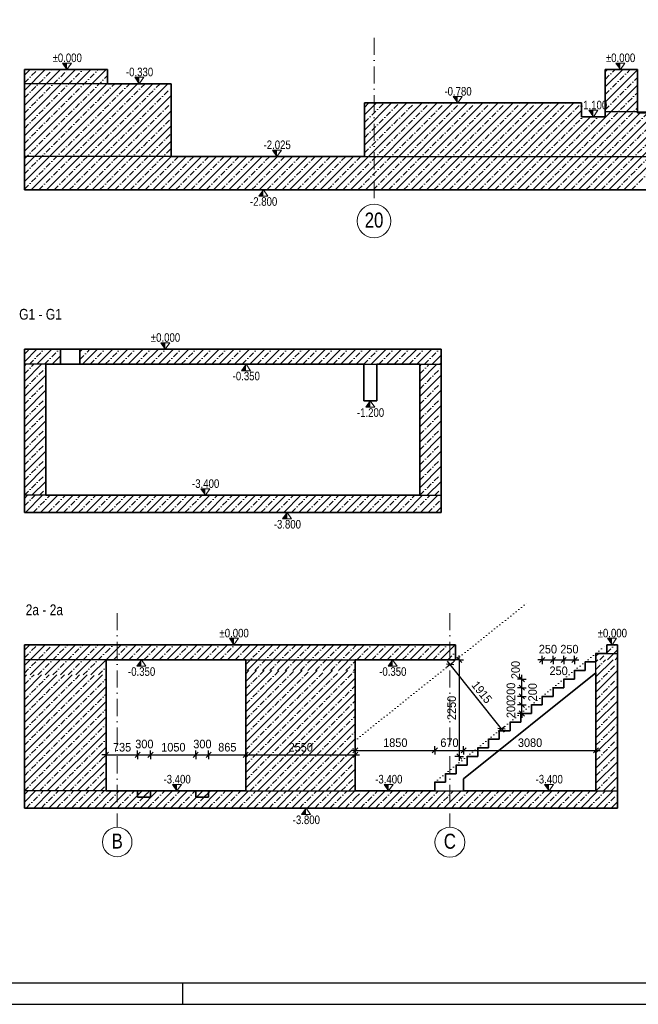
# Model space of a CAD drawing. Header units: millimetres. Extents: x 0 to 63000, y 0 to 31500.
# Tile 4 of 7: x 28653 to 39447, y 0 to 17188. Entities that reach past the tile are written whole.
import ezdxf
from ezdxf.enums import TextEntityAlignment as Align

# ---------------------------------------------------------------- set-up
doc = ezdxf.new("R2010")
doc.units = ezdxf.units.MM
doc.header["$LTSCALE"] = 1000
for name, pattern in [('Carkovana', [0.21, 0.15, -0.06]), ('Carkovana 0.5x', [0.14, 0.1, -0.04]), ('Cerchovana 0.5x', [0.18, 0.1, -0.04, 0, -0.04]), ('Cerchovana 2x', [0.5, 0.3, -0.1, 0, -0.1]), ('Teckovana', [0.06, 0, -0.06])]:
    doc.linetypes.add(name, pattern=pattern)
for name, color, linetype in [('Architektura obecně', 7, 'Continuous'), ('Kóty 1_50', 7, 'Continuous'), ('Kóty obecně', 7, 'Continuous'), ('Standard', 7, 'Continuous')]:
    doc.layers.add(name, color=color, linetype=linetype)
for name, color, linetype, lineweight in [('Obecné05', 7, 'Continuous', 50), ('Plošné elementy obecné', 7, 'Continuous', 13), ('Rastr', 30, 'Teckovana', 18), ('Stěna', 7, 'Continuous', 35)]:
    doc.layers.add(name, color=color, linetype=linetype, lineweight=lineweight)
doc.styles.add('ARIAL', font='arial.ttf')

msp = doc.modelspace()

# ---------------------------------------------------------------- hatches: boundary and pattern name
at = {"layer": 'Kóty obecně', "linetype": 'Continuous', "lineweight": 18, "transparency": 33554687}
for points in [[(29478, 16431), (29399, 16431), (29478, 16319)], [(39134, 16431), (39055, 16431), (39134, 16319)], [(30740, 16184), (30661, 16184), (30740, 16071)], [(36298, 15846), (36219, 15846), (36298, 15734)], [(38664, 15606), (38585, 15606), (38664, 15494)], [(33142, 14912), (33063, 14912), (33142, 14800)], [(31193, 11548), (31114, 11548), (31193, 11435)], [(31894, 8998), (31815, 8998), (31894, 8885)], [(32390, 6389), (32312, 6389), (32390, 6276)], [(38990, 6389), (38911, 6389), (38990, 6276)], [(31396, 3839), (31317, 3839), (31396, 3726)], [(35090, 3839), (35011, 3839), (35090, 3726)], [(37889, 3839), (37810, 3839), (37889, 3726)]]:
    msp.add_hatch(color=7, dxfattribs=at).paths.add_polyline_path(points)
for points in [[(32906, 14106), (32827, 14106), (32906, 14219)], [(32602, 11060), (32524, 11060), (32602, 11173)], [(34770, 10423), (34692, 10423), (34770, 10535)], [(33320, 8473), (33241, 8473), (33320, 8585)], [(30776, 5901), (30697, 5901), (30776, 6014)], [(35159, 5901), (35081, 5901), (35159, 6014)], [(33651, 3314), (33572, 3314), (33651, 3426)]]:
    msp.add_hatch(color=7, dxfattribs=at).paths.add_polyline_path(points, flags=16)

# ---------------------------------------------------------------- linework, layer by layer
at = {"layer": 'Architektura obecně', "color": 250, "linetype": 'Carkovana 0.5x', "lineweight": -3, "true_color": 0x3b3b3b, "transparency": 33554687}
msp.add_line((39433, 15561), (39433, 15572), dxfattribs=at)
at = {"layer": 'Kóty 1_50', "color": 7, "linetype": 'Continuous', "lineweight": -3, "transparency": 33554687}
for p, q in [((36278, 6059), (36368, 5969)), ((36323, 6014), (36323, 6089)), ((37726, 5966), (37816, 6056)), ((37771, 6011), (37771, 6086)), ((37914, 5966), (38004, 6056)), ((37959, 6011), (37959, 6086)), ((38101, 5966), (38191, 6056)), ((38146, 6011), (38146, 6086)), ((38289, 5966), (38379, 6056)), ((38334, 6011), (38334, 6086)), ((36226, 5924), (36099, 5938)), ((36163, 5931), (36104, 5884)), ((36163, 5931), (36116, 5989)), ((36163, 5931), (36221, 5977)), ((37061, 4808), (36163, 5931)), ((36323, 6014), (36248, 6014)), ((36323, 6014), (36398, 6014)), ((37771, 6011), (37696, 6011)), ((37771, 6011), (37771, 5936)), ((37771, 6011), (37959, 6011)), ((37959, 6011), (37959, 5936)), ((37959, 6011), (38146, 6011)), ((38146, 6011), (38146, 5936)), ((38146, 6011), (38334, 6011)), ((38334, 6011), (38334, 5936)), ((38334, 6011), (38409, 6011)), ((37414, 5676), (37339, 5676)), ((37459, 5631), (37369, 5721)), ((37414, 5676), (37414, 5751)), ((37414, 5676), (37489, 5676)), ((37414, 5526), (37414, 5676)), ((37414, 5526), (37339, 5526)), ((37459, 5481), (37369, 5571)), ((37414, 5526), (37489, 5526)), ((37414, 5376), (37414, 5526)), ((37414, 5376), (37339, 5376)), ((37459, 5331), (37369, 5421)), ((37414, 5376), (37489, 5376)), ((37414, 5226), (37414, 5376)), ((37414, 5226), (37339, 5226)), ((37459, 5181), (37369, 5271)), ((37414, 5226), (37489, 5226)), ((37414, 5076), (37414, 5226)), ((37414, 5076), (37339, 5076)), ((37459, 5031), (37369, 5121)), ((37414, 5076), (37489, 5076)), ((37414, 5076), (37414, 5001)), ((37124, 4801), (36998, 4815)), ((37061, 4808), (37120, 4855)), ((37061, 4808), (37002, 4761)), ((37061, 4808), (37108, 4749)), ((34464, 4388), (34554, 4478)), ((34509, 4433), (34509, 4508)), ((35851, 4388), (35941, 4478)), ((35896, 4433), (35896, 4508)), ((36354, 4388), (36444, 4478)), ((36399, 4433), (36399, 4508)), ((38664, 4388), (38754, 4478)), ((38709, 4433), (38709, 4508)), ((30159, 4355), (30084, 4355)), ((30114, 4310), (30204, 4400)), ((30159, 4355), (30159, 4430)), ((30159, 4355), (30159, 4280)), ((30159, 4355), (30711, 4355)), ((30666, 4310), (30756, 4400)), ((30711, 4355), (30711, 4430)), ((30711, 4355), (30711, 4280)), ((30711, 4355), (30936, 4355)), ((30891, 4310), (30981, 4400)), ((30936, 4355), (30936, 4430)), ((30936, 4355), (30936, 4280)), ((30936, 4355), (31724, 4355)), ((31679, 4310), (31769, 4400)), ((31724, 4355), (31724, 4430)), ((31724, 4355), (31724, 4280)), ((31724, 4355), (31949, 4355)), ((31904, 4310), (31994, 4400)), ((31949, 4355), (31949, 4430)), ((31949, 4355), (31949, 4280)), ((31949, 4355), (32596, 4355)), ((32551, 4310), (32641, 4400)), ((32596, 4355), (32596, 4430)), ((32596, 4355), (32596, 4280)), ((32596, 4355), (34509, 4355)), ((34509, 4433), (34434, 4433)), ((34464, 4310), (34554, 4400)), ((34509, 4433), (34509, 4358)), ((34509, 4433), (35896, 4433)), ((34509, 4355), (34509, 4430)), ((34509, 4355), (34509, 4280)), ((34509, 4355), (34584, 4355)), ((35896, 4433), (35896, 4358)), ((35896, 4433), (36399, 4433)), ((36323, 4326), (36248, 4326)), ((36278, 4371), (36368, 4281)), ((36323, 4326), (36398, 4326)), ((36323, 4326), (36323, 4251)), ((36399, 4433), (36399, 4358)), ((36399, 4433), (38709, 4433)), ((38709, 4433), (38709, 4358)), ((38709, 4433), (38784, 4433))]:
    msp.add_line(p, q, dxfattribs=at)
msp.add_lwpolyline([(36323, 6014), (36323, 4922), (36323, 4922), (36323, 4326)], dxfattribs=at)
at = {"layer": 'Kóty obecně', "color": 7, "linetype": 'Continuous', "lineweight": 18, "transparency": 33554687}
for p, q in [((29557, 16431), (29399, 16431)), ((29399, 16431), (29478, 16319)), ((29478, 16319), (29557, 16431)), ((39213, 16431), (39055, 16431)), ((39055, 16431), (39134, 16319)), ((39134, 16319), (39213, 16431)), ((30819, 16184), (30661, 16184)), ((30661, 16184), (30740, 16071)), ((30740, 16071), (30819, 16184)), ((36376, 15846), (36219, 15846)), ((36219, 15846), (36298, 15734)), ((36298, 15734), (36376, 15846)), ((38743, 15606), (38585, 15606)), ((38585, 15606), (38664, 15494)), ((38664, 15494), (38743, 15606)), ((33221, 14912), (33063, 14912)), ((33063, 14912), (33142, 14800)), ((33142, 14800), (33221, 14912)), ((32827, 14106), (32906, 14219)), ((32984, 14106), (32827, 14106)), ((32906, 14219), (32984, 14106)), ((31272, 11548), (31114, 11548)), ((31114, 11548), (31193, 11435)), ((31193, 11435), (31272, 11548)), ((32524, 11060), (32602, 11173)), ((32602, 11173), (32681, 11060)), ((32681, 11060), (32524, 11060)), ((34692, 10423), (34770, 10535)), ((34770, 10535), (34849, 10423)), ((34849, 10423), (34692, 10423)), ((31972, 8998), (31815, 8998)), ((31815, 8998), (31894, 8885)), ((31894, 8885), (31972, 8998)), ((33241, 8473), (33320, 8585)), ((33398, 8473), (33241, 8473)), ((33320, 8585), (33398, 8473)), ((32469, 6389), (32312, 6389)), ((32312, 6389), (32390, 6276)), ((32390, 6276), (32469, 6389)), ((39069, 6389), (38911, 6389)), ((38911, 6389), (38990, 6276)), ((38990, 6276), (39069, 6389)), ((30697, 5901), (30776, 6014)), ((30855, 5901), (30697, 5901)), ((30776, 6014), (30855, 5901)), ((35081, 5901), (35159, 6014)), ((35238, 5901), (35081, 5901)), ((35159, 6014), (35238, 5901)), ((31474, 3839), (31317, 3839)), ((31317, 3839), (31396, 3726)), ((31396, 3726), (31474, 3839)), ((35168, 3839), (35011, 3839)), ((35011, 3839), (35090, 3726)), ((35090, 3726), (35168, 3839)), ((37968, 3839), (37810, 3839)), ((37810, 3839), (37889, 3726)), ((37889, 3726), (37968, 3839)), ((33572, 3314), (33651, 3426)), ((33729, 3314), (33572, 3314)), ((33651, 3426), (33729, 3314))]:
    msp.add_line(p, q, dxfattribs=at)
at = {"layer": 'Obecné05', "color": 7, "linetype": 'Continuous', "lineweight": -3, "transparency": 33554687}
for p, q in [((30185, 16071), (28734, 16071)), ((39433, 15577), (38870, 15577)), ((31295, 14800), (28734, 14800)), ((34670, 14800), (44795, 14800)), ((29108, 11173), (28734, 11173)), ((34658, 11173), (34883, 11173)), ((35625, 11173), (36008, 11173)), ((29108, 8885), (28734, 8885)), ((35631, 8885), (36008, 8885)), ((38896, 6126), (39085, 6126)), ((30159, 6014), (28734, 6014)), ((32596, 6014), (34509, 6014)), ((38709, 5784), (38709, 5976)), ((30159, 3726), (28734, 3726)), ((32596, 3726), (34509, 3726)), ((35896, 3726), (36399, 3726)), ((38709, 3726), (39084, 3726))]:
    msp.add_line(p, q, dxfattribs=at)
at = {"layer": 'Obecné05', "color": 7, "linetype": 'Teckovana', "lineweight": 5, "transparency": 33554687}
for p, q in [((34546, 4637), (37546, 7037)), ((35896, 3876), (38896, 6276))]:
    msp.add_line(p, q, dxfattribs=at)
at = {"layer": 'Plošné elementy obecné', "color": 7, "linetype": 'Continuous', "lineweight": 35, "transparency": 33554687}
for p, q in [((29380, 11435), (29366, 11435)), ((29401, 11435), (29380, 11435)), ((29426, 11435), (29401, 11435)), ((29455, 11435), (29426, 11435)), ((29486, 11435), (29455, 11435)), ((29518, 11435), (29486, 11435)), ((29551, 11435), (29518, 11435)), ((29583, 11435), (29551, 11435)), ((29614, 11435), (29583, 11435)), ((29642, 11435), (29614, 11435)), ((29667, 11435), (29642, 11435)), ((29688, 11435), (29667, 11435)), ((29702, 11435), (29688, 11435)), ((29366, 11173), (29380, 11173)), ((29380, 11173), (29401, 11173)), ((29401, 11173), (29426, 11173)), ((29426, 11173), (29455, 11173)), ((29455, 11173), (29486, 11173)), ((29486, 11173), (29518, 11173)), ((29518, 11173), (29551, 11173)), ((29551, 11173), (29583, 11173)), ((29583, 11173), (29614, 11173)), ((29614, 11173), (29642, 11173)), ((29642, 11173), (29667, 11173)), ((29667, 11173), (29688, 11173)), ((29688, 11173), (29702, 11173))]:
    msp.add_line(p, q, dxfattribs=at)
at = {"layer": 'Rastr', "color": 7, "linetype": 'Cerchovana 2x', "lineweight": 5, "transparency": 33554687}
for p, q in [((34836, 16873), (34836, 13965)), ((30353, 6830), (30353, 3091)), ((36158, 6830), (36158, 3091))]:
    msp.add_line(p, q, dxfattribs=at)
at = {"layer": 'Rastr', "color": 7, "linetype": 'Continuous', "lineweight": 18, "transparency": 33554687}
for centre, radius in [((34836, 13673), 293), ((30354, 2833), 258), ((36159, 2830), 262)]:
    msp.add_circle(centre, radius, dxfattribs=at)
at = {"layer": 'Standard', "color": 250, "linetype": 'Cerchovana 0.5x', "lineweight": 5, "true_color": 0x2d2d2d, "transparency": 33554687}
for p, q in [((28734, 16086), (28966, 16319)), ((28734, 15821), (29232, 16319)), ((28734, 15556), (29497, 16319)), ((28734, 15291), (29762, 16319)), ((28734, 15025), (30027, 16319)), ((28734, 14760), (30185, 16212)), ((38870, 16146), (39043, 16319)), ((38870, 15881), (39308, 16319)), ((38870, 15616), (39433, 16178)), ((28734, 14495), (30310, 16071)), ((28734, 14230), (30575, 16071)), ((28988, 14219), (30840, 16071)), ((29253, 14219), (31105, 16071)), ((29518, 14219), (31295, 15996)), ((37738, 14219), (39433, 15913)), ((29783, 14219), (31295, 15731)), ((34291, 14219), (35806, 15734)), ((34556, 14219), (36071, 15734)), ((34670, 15658), (34745, 15734)), ((34670, 15393), (35011, 15734)), ((34670, 15128), (35276, 15734)), ((34670, 14863), (35541, 15734)), ((34821, 14219), (36336, 15734)), ((35087, 14219), (36602, 15734)), ((35352, 14219), (36867, 15734)), ((35617, 14219), (37132, 15734)), ((35882, 14219), (37397, 15734)), ((36147, 14219), (37662, 15734)), ((36412, 14219), (37927, 15734)), ((36678, 14219), (38193, 15734)), ((36943, 14219), (38458, 15734)), ((38003, 14219), (39433, 15648)), ((37208, 14219), (38483, 15494)), ((37473, 14219), (38748, 15494)), ((38268, 14219), (39622, 15572)), ((30048, 14219), (31295, 15465)), ((38534, 14219), (39733, 15418)), ((30314, 14219), (31295, 15200)), ((38799, 14219), (39733, 15152)), ((30579, 14219), (31295, 14935)), ((30844, 14219), (31425, 14800)), ((31109, 14219), (31690, 14800)), ((31374, 14219), (31955, 14800)), ((31639, 14219), (32221, 14800)), ((31905, 14219), (32486, 14800)), ((32170, 14219), (32751, 14800)), ((32435, 14219), (33016, 14800)), ((32700, 14219), (33281, 14800)), ((32965, 14219), (33546, 14800)), ((33230, 14219), (33812, 14800)), ((33496, 14219), (34077, 14800)), ((33761, 14219), (34342, 14800)), ((34026, 14219), (34607, 14800)), ((39064, 14219), (39733, 14887)), ((39329, 14219), (39733, 14622))]:
    msp.add_line(p, q, dxfattribs=at)
at = {"layer": 'Standard', "color": 250, "linetype": 'Continuous', "lineweight": 5, "true_color": 0x2d2d2d, "transparency": 33554687}
for p, q in [((28734, 16219), (28834, 16319)), ((28734, 15954), (29099, 16319)), ((28734, 15688), (29364, 16319)), ((28734, 15423), (29629, 16319)), ((28734, 15158), (29894, 16319)), ((28734, 14893), (30160, 16319)), ((38870, 16279), (38910, 16319)), ((38870, 16013), (39175, 16319)), ((38870, 15748), (39433, 16311)), ((28734, 14628), (30185, 16079)), ((28734, 14363), (30442, 16071)), ((28855, 14219), (30708, 16071)), ((29120, 14219), (30973, 16071)), ((29385, 14219), (31238, 16071)), ((37606, 14219), (39433, 16046)), ((29651, 14219), (31295, 15863)), ((34158, 14219), (35673, 15734)), ((34424, 14219), (35939, 15734)), ((34670, 15526), (34878, 15734)), ((34670, 15261), (35143, 15734)), ((34670, 14995), (35408, 15734)), ((34689, 14219), (36204, 15734)), ((34954, 14219), (36469, 15734)), ((35219, 14219), (36734, 15734)), ((35484, 14219), (36999, 15734)), ((35749, 14219), (37264, 15734)), ((36015, 14219), (37530, 15734)), ((36280, 14219), (37795, 15734)), ((36545, 14219), (38060, 15734)), ((36810, 14219), (38325, 15734)), ((37871, 14219), (39433, 15780)), ((29916, 14219), (31295, 15598)), ((37075, 14219), (38458, 15601)), ((37340, 14219), (38615, 15494)), ((38136, 14219), (39490, 15572)), ((38401, 14219), (39733, 15550)), ((30181, 14219), (31295, 15333)), ((38666, 14219), (39733, 15285)), ((30446, 14219), (31295, 15068)), ((38931, 14219), (39733, 15020)), ((30711, 14219), (31295, 14802)), ((30976, 14219), (31558, 14800)), ((31242, 14219), (31823, 14800)), ((31507, 14219), (32088, 14800)), ((31772, 14219), (32353, 14800)), ((32037, 14219), (32618, 14800)), ((32302, 14219), (32884, 14800)), ((32567, 14219), (33149, 14800)), ((32833, 14219), (33414, 14800)), ((33098, 14219), (33679, 14800)), ((33363, 14219), (33944, 14800)), ((33628, 14219), (34209, 14800)), ((33893, 14219), (34475, 14800)), ((39197, 14219), (39733, 14755))]:
    msp.add_line(p, q, dxfattribs=at)
at = {"layer": 'Standard', "color": 7, "linetype": 'Continuous', "lineweight": 35, "transparency": 33554687}
for p, q in [((28734, 16319), (28734, 14219)), ((30185, 16319), (28734, 16319)), ((30185, 16071), (30185, 16319)), ((38870, 16319), (38870, 15494)), ((39433, 16319), (38870, 16319)), ((39433, 15572), (39433, 16319)), ((31295, 16071), (30185, 16071)), ((31295, 14800), (31295, 16071)), ((34670, 15734), (34670, 14800)), ((38458, 15734), (34670, 15734)), ((38458, 15494), (38458, 15734)), ((38870, 15494), (38458, 15494)), ((39733, 15572), (39433, 15572)), ((34670, 14800), (31295, 14800)), ((28734, 14219), (39733, 14219)), ((28734, 11435), (28734, 11173)), ((29366, 11435), (28734, 11435)), ((29366, 11173), (29366, 11435)), ((29702, 11435), (29702, 11173)), ((36008, 11435), (29702, 11435)), ((36008, 11173), (36008, 11435)), ((28734, 11173), (28734, 8885)), ((29108, 8885), (29108, 11173)), ((29108, 11173), (29366, 11173)), ((29702, 11173), (34658, 11173)), ((34658, 11173), (34658, 10535)), ((34883, 10535), (34883, 11173)), ((34883, 11173), (35633, 11173)), ((35633, 11173), (35633, 8885)), ((36008, 8885), (36008, 11173)), ((34658, 10535), (34883, 10535)), ((28734, 8885), (28734, 8585)), ((35633, 8885), (29108, 8885)), ((36008, 8585), (36008, 8885)), ((28734, 8585), (36008, 8585)), ((28734, 6276), (28734, 5751)), ((30159, 6276), (28734, 6276)), ((32596, 6276), (30159, 6276)), ((34509, 6276), (32596, 6276)), ((36257, 6276), (34509, 6276)), ((36257, 6014), (36257, 6276)), ((38896, 6276), (38896, 6126)), ((39085, 6276), (38896, 6276)), ((39085, 6014), (39085, 6276)), ((38709, 6126), (38709, 6014)), ((38896, 6126), (38709, 6126)), ((30159, 6014), (32596, 6014)), ((30159, 5751), (30159, 6014)), ((32596, 6014), (32596, 5826)), ((34509, 5826), (34509, 6014)), ((34509, 6014), (36257, 6014)), ((38521, 5976), (38521, 5826)), ((38709, 5976), (38521, 5976)), ((38709, 6014), (38709, 5976)), ((39084, 3726), (39084, 6014)), ((39084, 6014), (39085, 6014)), ((28734, 5751), (28734, 3726)), ((30159, 3726), (30159, 5751)), ((32596, 5826), (32596, 3726)), ((34509, 3726), (34509, 5826)), ((36399, 3936), (38709, 5784)), ((38146, 5676), (38146, 5526)), ((38334, 5676), (38146, 5676)), ((38334, 5826), (38334, 5676)), ((38521, 5826), (38334, 5826)), ((38709, 5784), (38709, 3726)), ((37959, 5526), (37959, 5376)), ((38146, 5526), (37959, 5526)), ((37771, 5376), (37771, 5226)), ((37959, 5376), (37771, 5376)), ((37584, 5226), (37584, 5076)), ((37771, 5226), (37584, 5226)), ((37396, 5076), (37396, 4926)), ((37584, 5076), (37396, 5076)), ((37209, 4926), (37209, 4776)), ((37396, 4926), (37209, 4926)), ((37021, 4776), (37021, 4626)), ((37209, 4776), (37021, 4776)), ((36646, 4476), (36646, 4326)), ((36834, 4476), (36646, 4476)), ((36834, 4626), (36834, 4476)), ((37021, 4626), (36834, 4626)), ((36459, 4326), (36459, 4176)), ((36646, 4326), (36459, 4326)), ((36271, 4176), (36271, 4026)), ((36459, 4176), (36271, 4176)), ((36084, 4026), (36084, 3876)), ((36271, 4026), (36084, 4026)), ((35896, 3876), (35896, 3726)), ((36084, 3876), (35896, 3876)), ((36399, 3726), (36399, 3936)), ((28734, 3726), (28734, 3426)), ((32596, 3726), (30159, 3726)), ((30711, 3726), (30711, 3614)), ((30936, 3726), (30711, 3726)), ((30711, 3614), (30936, 3614)), ((30936, 3614), (30936, 3726)), ((31724, 3726), (31724, 3614)), ((31949, 3726), (31724, 3726)), ((31724, 3614), (31949, 3614)), ((31949, 3614), (31949, 3726)), ((35896, 3726), (34509, 3726)), ((38709, 3726), (36399, 3726)), ((39084, 3426), (39084, 3726)), ((28734, 3426), (34509, 3426)), ((34509, 3426), (39084, 3426))]:
    msp.add_line(p, q, dxfattribs=at)
at = {"layer": 'Standard', "color": 250, "linetype": 'Carkovana', "lineweight": -3, "true_color": 0x2d2d2d, "transparency": 33554687}
for p, q in [((39433, 15561), (39733, 15561)), ((39084, 6276), (39084, 6014)), ((34509, 6014), (34509, 5826))]:
    msp.add_line(p, q, dxfattribs=at)
at = {"layer": 'Standard', "color": 7, "linetype": 'Cerchovana 0.5x', "lineweight": 5, "transparency": 33554687}
for p, q in [((28734, 11351), (28818, 11435)), ((28821, 11173), (29083, 11435)), ((29086, 11173), (29349, 11435)), ((29702, 11258), (29879, 11435)), ((29882, 11173), (30144, 11435)), ((30147, 11173), (30409, 11435)), ((30412, 11173), (30674, 11435)), ((30677, 11173), (30940, 11435)), ((30942, 11173), (31205, 11435)), ((31207, 11173), (31470, 11435)), ((31473, 11173), (31735, 11435)), ((31738, 11173), (32000, 11435)), ((32003, 11173), (32265, 11435)), ((32268, 11173), (32531, 11435)), ((32533, 11173), (32796, 11435)), ((32798, 11173), (33061, 11435)), ((33064, 11173), (33326, 11435)), ((33329, 11173), (33591, 11435)), ((33594, 11173), (33856, 11435)), ((33859, 11173), (34122, 11435)), ((34124, 11173), (34387, 11435)), ((34389, 11173), (34652, 11435)), ((34655, 11173), (34917, 11435)), ((34920, 11173), (35182, 11435)), ((35185, 11173), (35447, 11435)), ((35450, 11173), (35713, 11435)), ((35715, 11173), (35978, 11435)), ((28734, 11007), (28900, 11173)), ((29351, 11173), (29366, 11188)), ((35633, 11007), (35799, 11173)), ((35980, 11173), (36008, 11200)), ((28734, 10741), (29108, 11115)), ((35633, 10741), (36008, 11116)), ((28734, 10476), (29108, 10850)), ((35633, 10476), (36008, 10851)), ((28734, 10211), (29108, 10585)), ((35633, 10211), (36008, 10586)), ((28734, 9946), (29108, 10320)), ((35633, 9946), (36008, 10321)), ((28734, 9681), (29108, 10055)), ((35633, 9681), (36008, 10056)), ((28734, 9416), (29108, 9790)), ((35633, 9416), (36008, 9791)), ((28734, 9150), (29108, 9524)), ((35633, 9150), (36008, 9525)), ((28734, 8885), (29108, 9259)), ((35633, 8885), (36008, 9260)), ((28999, 8885), (29108, 8994)), ((35898, 8885), (36008, 8995)), ((28734, 8699), (28920, 8885)), ((28885, 8585), (29185, 8885)), ((29150, 8585), (29450, 8885)), ((29415, 8585), (29715, 8885)), ((29681, 8585), (29981, 8885)), ((29946, 8585), (30246, 8885)), ((30211, 8585), (30511, 8885)), ((30476, 8585), (30776, 8885)), ((30741, 8585), (31041, 8885)), ((31006, 8585), (31306, 8885)), ((31272, 8585), (31572, 8885)), ((31537, 8585), (31837, 8885)), ((31802, 8585), (32102, 8885)), ((32067, 8585), (32367, 8885)), ((32332, 8585), (32632, 8885)), ((32597, 8585), (32897, 8885)), ((32863, 8585), (33163, 8885)), ((33128, 8585), (33428, 8885)), ((33393, 8585), (33693, 8885)), ((33658, 8585), (33958, 8885)), ((33923, 8585), (34223, 8885)), ((34188, 8585), (34488, 8885)), ((34454, 8585), (34754, 8885)), ((34719, 8585), (35019, 8885)), ((34984, 8585), (35284, 8885)), ((35249, 8585), (35549, 8885)), ((35514, 8585), (35814, 8885)), ((35779, 8585), (36008, 8814)), ((28734, 6048), (28962, 6276)), ((28734, 5783), (29227, 6276)), ((28968, 5751), (29493, 6276)), ((29233, 5751), (29758, 6276)), ((29498, 5751), (30023, 6276)), ((32596, 6198), (32675, 6276)), ((32596, 5933), (32940, 6276)), ((32755, 5826), (33205, 6276)), ((33020, 5826), (33470, 6276)), ((33285, 5826), (33735, 6276)), ((33550, 5826), (34000, 6276)), ((33816, 5826), (34266, 6276)), ((34081, 5826), (34509, 6254)), ((34509, 6254), (34531, 6276)), ((34533, 6014), (34796, 6276)), ((34799, 6014), (35061, 6276)), ((35064, 6014), (35326, 6276)), ((35329, 6014), (35591, 6276)), ((35594, 6014), (35857, 6276)), ((35859, 6014), (36122, 6276)), ((38896, 6134), (39039, 6276)), ((29763, 5751), (30159, 6147)), ((36124, 6014), (36257, 6146)), ((39041, 6014), (39085, 6057)), ((30028, 5751), (30159, 5882)), ((34346, 5826), (34509, 5990)), ((38709, 5847), (38875, 6014)), ((38709, 5582), (39084, 5957)), ((28734, 4522), (29963, 5751)), ((28734, 4787), (29698, 5751)), ((28734, 5052), (29433, 5751)), ((28734, 5317), (29168, 5751)), ((28734, 5582), (28903, 5751)), ((28734, 4256), (30159, 5681)), ((32596, 3914), (34509, 5826)), ((32596, 4179), (34244, 5826)), ((32596, 4444), (33979, 5826)), ((32596, 4709), (33713, 5826)), ((32596, 4974), (33448, 5826)), ((32596, 5239), (33183, 5826)), ((32596, 5505), (32918, 5826)), ((32596, 5770), (32653, 5826)), ((38709, 5317), (39084, 5692)), ((32674, 3726), (34509, 5561)), ((28734, 3991), (30159, 5416)), ((38709, 5052), (39084, 5427)), ((32939, 3726), (34509, 5296)), ((38709, 4787), (39084, 5162)), ((28734, 3726), (30159, 5151)), ((33204, 3726), (34509, 5031)), ((28999, 3726), (30159, 4886)), ((38709, 4522), (39084, 4897)), ((33470, 3726), (34509, 4765)), ((29264, 3726), (30159, 4621)), ((33735, 3726), (34509, 4500)), ((38709, 4256), (39084, 4631)), ((29529, 3726), (30159, 4356)), ((38709, 3991), (39084, 4366)), ((34000, 3726), (34509, 4235)), ((29795, 3726), (30159, 4090)), ((34265, 3726), (34509, 3970)), ((38709, 3726), (39084, 4101)), ((30060, 3726), (30159, 3825)), ((38974, 3726), (39084, 3836)), ((28734, 3661), (28799, 3726)), ((28764, 3426), (29064, 3726)), ((29029, 3426), (29329, 3726)), ((29294, 3426), (29594, 3726)), ((29559, 3426), (29859, 3726)), ((29825, 3426), (30125, 3726)), ((30090, 3426), (30390, 3726)), ((30355, 3426), (30655, 3726)), ((30620, 3426), (30920, 3726)), ((30885, 3426), (31185, 3726)), ((31150, 3426), (31450, 3726)), ((31416, 3426), (31716, 3726)), ((31681, 3426), (31981, 3726)), ((31946, 3426), (32246, 3726)), ((32211, 3426), (32511, 3726)), ((32476, 3426), (32776, 3726)), ((32741, 3426), (33041, 3726)), ((33007, 3426), (33307, 3726)), ((33272, 3426), (33572, 3726)), ((33537, 3426), (33837, 3726)), ((33802, 3426), (34102, 3726)), ((34067, 3426), (34367, 3726)), ((34509, 3603), (34632, 3726)), ((34598, 3426), (34898, 3726)), ((34863, 3426), (35163, 3726)), ((35128, 3426), (35428, 3726)), ((35393, 3426), (35693, 3726)), ((35658, 3426), (35958, 3726)), ((35923, 3426), (36223, 3726)), ((36189, 3426), (36489, 3726)), ((36454, 3426), (36754, 3726)), ((36719, 3426), (37019, 3726)), ((36984, 3426), (37284, 3726)), ((37249, 3426), (37549, 3726)), ((37514, 3426), (37814, 3726)), ((37780, 3426), (38080, 3726)), ((38045, 3426), (38345, 3726)), ((38310, 3426), (38610, 3726)), ((38575, 3426), (38875, 3726)), ((38840, 3426), (39084, 3670)), ((34332, 3426), (34509, 3603))]:
    msp.add_line(p, q, dxfattribs=at)
at = {"layer": 'Standard', "color": 7, "linetype": 'Continuous', "lineweight": 5, "transparency": 33554687}
for p, q in [((28734, 11218), (28951, 11435)), ((28953, 11173), (29216, 11435)), ((29702, 11391), (29746, 11435)), ((29749, 11173), (30011, 11435)), ((30014, 11173), (30277, 11435)), ((30279, 11173), (30542, 11435)), ((30544, 11173), (30807, 11435)), ((30810, 11173), (31072, 11435)), ((31075, 11173), (31337, 11435)), ((31340, 11173), (31602, 11435)), ((31605, 11173), (31868, 11435)), ((31870, 11173), (32133, 11435)), ((32135, 11173), (32398, 11435)), ((32401, 11173), (32663, 11435)), ((32666, 11173), (32928, 11435)), ((32931, 11173), (33193, 11435)), ((33196, 11173), (33459, 11435)), ((33461, 11173), (33724, 11435)), ((33726, 11173), (33989, 11435)), ((33992, 11173), (34254, 11435)), ((34257, 11173), (34519, 11435)), ((34522, 11173), (34784, 11435)), ((34787, 11173), (35050, 11435)), ((35052, 11173), (35315, 11435)), ((35317, 11173), (35580, 11435)), ((35583, 11173), (35845, 11435)), ((28734, 10874), (29033, 11173)), ((28734, 11139), (28768, 11173)), ((29219, 11173), (29366, 11321)), ((35633, 10874), (35932, 11173)), ((35633, 11139), (35666, 11173)), ((35848, 11173), (36008, 11333)), ((28734, 10609), (29108, 10983)), ((35633, 10609), (36008, 10984)), ((28734, 10344), (29108, 10718)), ((35633, 10344), (36008, 10719)), ((28734, 10079), (29108, 10452)), ((35633, 10079), (36008, 10454)), ((28734, 9813), (29108, 10187)), ((35633, 9813), (36008, 10188)), ((28734, 9548), (29108, 9922)), ((35633, 9548), (36008, 9923)), ((28734, 9283), (29108, 9657)), ((35633, 9283), (36008, 9658)), ((28734, 9018), (29108, 9392)), ((35633, 9018), (36008, 9393)), ((28867, 8885), (29108, 9127)), ((35765, 8885), (36008, 9128)), ((28734, 8832), (28787, 8885)), ((28752, 8585), (29052, 8885)), ((29018, 8585), (29318, 8885)), ((29283, 8585), (29583, 8885)), ((29548, 8585), (29848, 8885)), ((29813, 8585), (30113, 8885)), ((30078, 8585), (30378, 8885)), ((30343, 8585), (30643, 8885)), ((30609, 8585), (30909, 8885)), ((30874, 8585), (31174, 8885)), ((31139, 8585), (31439, 8885)), ((31404, 8585), (31704, 8885)), ((31669, 8585), (31969, 8885)), ((31934, 8585), (32234, 8885)), ((32200, 8585), (32500, 8885)), ((32465, 8585), (32765, 8885)), ((32730, 8585), (33030, 8885)), ((32995, 8585), (33295, 8885)), ((33260, 8585), (33560, 8885)), ((33525, 8585), (33825, 8885)), ((33791, 8585), (34091, 8885)), ((34056, 8585), (34356, 8885)), ((34321, 8585), (34621, 8885)), ((34586, 8585), (34886, 8885)), ((34851, 8585), (35151, 8885)), ((35116, 8585), (35416, 8885)), ((35382, 8585), (35682, 8885)), ((35647, 8585), (35947, 8885)), ((35912, 8585), (36008, 8681)), ((28734, 6180), (28830, 6276)), ((28734, 5915), (29095, 6276)), ((28835, 5751), (29360, 6276)), ((29100, 5751), (29625, 6276)), ((29365, 5751), (29890, 6276)), ((29631, 5751), (30156, 6276)), ((32596, 6065), (32807, 6276)), ((32622, 5826), (33072, 6276)), ((32888, 5826), (33338, 6276)), ((33153, 5826), (33603, 6276)), ((33418, 5826), (33868, 6276)), ((33683, 5826), (34133, 6276)), ((33948, 5826), (34398, 6276)), ((34509, 6122), (34663, 6276)), ((34666, 6014), (34928, 6276)), ((34931, 6014), (35194, 6276)), ((35196, 6014), (35459, 6276)), ((35461, 6014), (35724, 6276)), ((35727, 6014), (35989, 6276)), ((35992, 6014), (36254, 6276)), ((38896, 6267), (38906, 6276)), ((38909, 6014), (39085, 6189)), ((34213, 5826), (34509, 6122)), ((29896, 5751), (30159, 6014)), ((34478, 5826), (34509, 5857)), ((36257, 6014), (36257, 6014)), ((38709, 5715), (39008, 6014)), ((38709, 5980), (38743, 6014)), ((28734, 4389), (30096, 5751)), ((28734, 4654), (29831, 5751)), ((28734, 4919), (29566, 5751)), ((28734, 5184), (29301, 5751)), ((28734, 5450), (29035, 5751)), ((28734, 5715), (28770, 5751)), ((32596, 4046), (34376, 5826)), ((32596, 4311), (34111, 5826)), ((32596, 4576), (33846, 5826)), ((32596, 4842), (33581, 5826)), ((32596, 5107), (33316, 5826)), ((32596, 5372), (33051, 5826)), ((32596, 5637), (32785, 5826)), ((32596, 3781), (34509, 5693)), ((38709, 5450), (39084, 5825)), ((28734, 4124), (30159, 5549)), ((38709, 5184), (39084, 5559)), ((32807, 3726), (34509, 5428)), ((28734, 3859), (30159, 5284)), ((33072, 3726), (34509, 5163)), ((38709, 4919), (39084, 5294)), ((28867, 3726), (30159, 5018)), ((38709, 4654), (39084, 5029)), ((33337, 3726), (34509, 4898)), ((29132, 3726), (30159, 4753)), ((38709, 4389), (39084, 4764)), ((29397, 3726), (30159, 4488)), ((33602, 3726), (34509, 4633)), ((38709, 4124), (39084, 4499)), ((33867, 3726), (34509, 4368)), ((29662, 3726), (30159, 4223)), ((38709, 3859), (39084, 4234)), ((29927, 3726), (30159, 3958)), ((34132, 3726), (34509, 4103)), ((38842, 3726), (39084, 3968)), ((34398, 3726), (34509, 3837)), ((28734, 3529), (28931, 3726)), ((28897, 3426), (29197, 3726)), ((29162, 3426), (29462, 3726)), ((29427, 3426), (29727, 3726)), ((29692, 3426), (29992, 3726)), ((29957, 3426), (30257, 3726)), ((30222, 3426), (30522, 3726)), ((30488, 3426), (30788, 3726)), ((30753, 3426), (31053, 3726)), ((31018, 3426), (31318, 3726)), ((31283, 3426), (31583, 3726)), ((31548, 3426), (31848, 3726)), ((31813, 3426), (32113, 3726)), ((32078, 3426), (32378, 3726)), ((32344, 3426), (32644, 3726)), ((32609, 3426), (32909, 3726)), ((32874, 3426), (33174, 3726)), ((33139, 3426), (33439, 3726)), ((33404, 3426), (33704, 3726)), ((33669, 3426), (33969, 3726)), ((33935, 3426), (34235, 3726)), ((34200, 3426), (34500, 3726)), ((34509, 3470), (34765, 3726)), ((34730, 3426), (35030, 3726)), ((34995, 3426), (35295, 3726)), ((35260, 3426), (35560, 3726)), ((35526, 3426), (35826, 3726)), ((35791, 3426), (36091, 3726)), ((36056, 3426), (36356, 3726)), ((36321, 3426), (36621, 3726)), ((36586, 3426), (36886, 3726)), ((36851, 3426), (37151, 3726)), ((37117, 3426), (37417, 3726)), ((37382, 3426), (37682, 3726)), ((37647, 3426), (37947, 3726)), ((37912, 3426), (38212, 3726)), ((38177, 3426), (38477, 3726)), ((38442, 3426), (38742, 3726)), ((38708, 3426), (39008, 3726)), ((34465, 3426), (34509, 3470)), ((38973, 3426), (39084, 3537))]:
    msp.add_line(p, q, dxfattribs=at)
at = {"layer": 'Standard', "color": 251, "linetype": 'Cerchovana 0.5x', "lineweight": 5, "true_color": 0x656565, "transparency": 33554687}
for p, q in [((30159, 6147), (30288, 6276)), ((30291, 6014), (30553, 6276)), ((30556, 6014), (30818, 6276)), ((30821, 6014), (31084, 6276)), ((31086, 6014), (31349, 6276)), ((31351, 6014), (31614, 6276)), ((31617, 6014), (31879, 6276)), ((31882, 6014), (32144, 6276)), ((32147, 6014), (32409, 6276)), ((32412, 6014), (32596, 6198)), ((30808, 3614), (30920, 3726)), ((31868, 3614), (31949, 3694))]:
    msp.add_line(p, q, dxfattribs=at)
at = {"layer": 'Standard', "color": 251, "linetype": 'Continuous', "lineweight": 5, "true_color": 0x656565, "transparency": 33554687}
for p, q in [((30159, 6014), (30421, 6276)), ((30423, 6014), (30686, 6276)), ((30689, 6014), (30951, 6276)), ((30954, 6014), (31216, 6276)), ((31219, 6014), (31481, 6276)), ((31484, 6014), (31747, 6276)), ((31749, 6014), (32012, 6276)), ((32014, 6014), (32277, 6276)), ((32280, 6014), (32542, 6276)), ((32545, 6014), (32596, 6065)), ((30711, 3650), (30788, 3726)), ((31736, 3614), (31848, 3726))]:
    msp.add_line(p, q, dxfattribs=at)
at = {"layer": 'Standard', "color": 251, "linetype": 'Continuous', "lineweight": 18, "true_color": 0x656565, "transparency": 33554687}
msp.add_line((38709, 6079), (38756, 6126), dxfattribs=at)
at = {"layer": 'Standard', "color": 251, "linetype": 'Cerchovana 0.5x', "lineweight": 18, "true_color": 0x656565, "transparency": 33554687}
msp.add_line((38776, 6014), (38889, 6126), dxfattribs=at)
at = {"layer": 'Stěna', "color": 7, "linetype": 'Continuous', "lineweight": -3, "transparency": 33554687}
msp.add_line((31500, 0), (31500, 375), dxfattribs=at)
for points in [[(0, 0), (63000, 0), (63000, 31500), (0, 31500), (0, 0)], [(375, 375), (62625, 375), (62625, 31125), (375, 31125), (375, 375)]]:
    msp.add_lwpolyline(points, close=True, dxfattribs=at)

# ---------------------------------------------------------------- texts
at = {"layer": 'Kóty 1_50', "color": 7, "linetype": 'Continuous', "lineweight": 5, "transparency": 33554687, "style": 'ARIAL'}
for s, width, p, p2 in [('250', 0.909877, (37711, 6125), (38029, 6125)), ('250', 0.909877, (38086, 6125), (38404, 6125)), ('250', 0.909891, (37898, 5747), (38216, 5747)), ('1850', 0.909894, (34995, 4492), (35419, 4492)), ('670', 0.909891, (35993, 4492), (36311, 4492)), ('3080', 0.909884, (37347, 4492), (37770, 4492)), ('735', 0.909877, (30280, 4413), (30598, 4413)), ('300', 0.909891, (30669, 4469), (30987, 4469)), ('1050', 0.909884, (31123, 4413), (31546, 4413)), ('300', 0.909864, (31682, 4469), (32000, 4469)), ('865', 0.909877, (32117, 4413), (32435, 4413)), ('2550', 0.909874, (33345, 4413), (33769, 4413))]:
    msp.add_text(s, height=150, dxfattribs=dict(at, width=width)).set_placement(p, p2, align=Align.FIT)
for s, rotation, width, p, p2 in [('200', 90, 0.909891, (37380, 5677), (37380, 5994)), ('1915', 308.6598, 0.909888, (36527, 5568), (36792, 5237)), ('200', 90, 0.909891, (37299, 5297), (37299, 5614)), ('200', 90, 0.909891, (37677, 5289), (37677, 5607)), ('2250', 90, 0.909894, (36265, 4962), (36265, 5386)), ('200', 90, 0.909891, (37299, 4997), (37299, 5314))]:
    msp.add_text(s, height=150, rotation=rotation, dxfattribs=dict(at, width=width)).set_placement(p, p2, align=Align.FIT)
at = {"layer": 'Kóty obecně', "color": 7, "linetype": 'Continuous', "lineweight": 5, "transparency": 33554687, "style": 'ARIAL'}
for s, width, p, p2 in [('±0.000', 0.800638, (29226, 16448), (29738, 16448)), ('±0.000', 0.800646, (38882, 16448), (39394, 16448)), ('-0.330', 0.800529, (30507, 16200), (30982, 16200)), ('-0.780', 0.800529, (36064, 15863), (36539, 15863)), ('-1.100', 0.800521, (38430, 15623), (38905, 15623)), ('-2.025', 0.800529, (32908, 14929), (33383, 14929)), ('-2.800', 0.800529, (32672, 13939), (33147, 13939)), ('±0.000', 0.800646, (30941, 11565), (31453, 11565)), ('-0.350', 0.800521, (32369, 10893), (32844, 10893)), ('-1.200', 0.800529, (34537, 10255), (35012, 10255)), ('-3.400', 0.800521, (31660, 9015), (32135, 9015)), ('-3.800', 0.800529, (33086, 8305), (33561, 8305)), ('±0.000', 0.800646, (32139, 6405), (32650, 6405)), ('±0.000', 0.800646, (38738, 6405), (39250, 6405)), ('-0.350', 0.800529, (30543, 5734), (31018, 5734)), ('-0.350', 0.800529, (34926, 5734), (35401, 5734)), ('-3.400', 0.800521, (31162, 3855), (31637, 3855)), ('-3.400', 0.800529, (34856, 3855), (35331, 3855)), ('-3.400', 0.800521, (37655, 3855), (38130, 3855)), ('-3.800', 0.800529, (33417, 3146), (33892, 3146))]:
    msp.add_text(s, height=150, dxfattribs=dict(at, width=width)).set_placement(p, p2, align=Align.FIT)
at = {"layer": 'Rastr', "color": 7, "linetype": 'Continuous', "lineweight": 18, "transparency": 33554687, "style": 'ARIAL'}
for s, height, width, p, p2 in [('20', 262.5, 0.800704, (34673, 13559), (34999, 13559)), ('B', 262, 0.800996, (30256, 2719), (30452, 2719)), ('C', 262, 0.800913, (36053, 2716), (36265, 2716))]:
    msp.add_text(s, height=height, dxfattribs=dict(at, width=width)).set_placement(p, p2, align=Align.FIT)
at = {"layer": 'Standard', "color": 7, "linetype": 'Continuous', "lineweight": -3, "transparency": 33554687, "style": 'ARIAL'}
for s, width, p, p2 in [('G1 - G1', 0.800481, (28643, 11952), (29388, 11952)), ('2a - 2a', 0.800472, (28757, 6793), (29409, 6793))]:
    msp.add_text(s, height=187.5, dxfattribs=dict(at, width=width)).set_placement(p, p2, align=Align.FIT)

doc.saveas('drawing.dxf')
